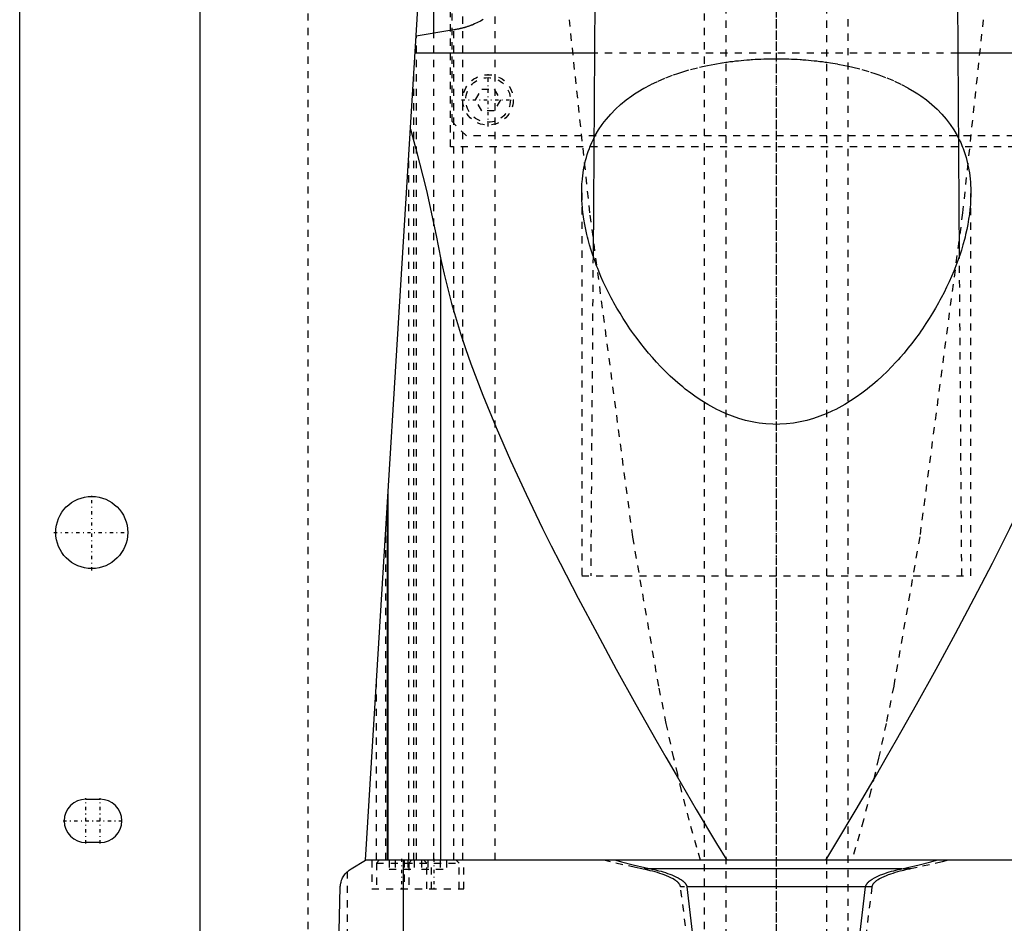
# Model space of a CAD drawing. Extents: x -105 to 105, y -97 to 359.
# Tile 5 of 9: x -105 to 32, y 68 to 194. Entities that reach past the tile are written whole.
import ezdxf

# ---------------------------------------------------------------- set-up
doc = ezdxf.new("R2010")
doc.units = 0
doc.linetypes.add('CENTER', pattern=[1.5, 0.45, -0.5, 0.05, -0.5])
doc.linetypes.add('DASHED', pattern=[2, 1, -1])
for name, color, linetype in [('AM_0', 7, 'CONTINUOUS'), ('AM_3', 7, 'DASHED'), ('AM_7', 7, 'CENTER')]:
    doc.layers.add(name, color=color, linetype=linetype)

msp = doc.modelspace()

# ---------------------------------------------------------------- linework, layer by layer
at = {"layer": 'AM_0', "color": 7, "linetype": 'CONTINUOUS'}
for p, q in [((-105, 21.5), (-105, 311.5)), ((-80, 291.5), (-80, 30)), ((-57, 77.05), (-47, 240)), ((-47.5, 191.75), (-47.5, 200.01)), ((-25.18, 196.5), (-25.43, 160.87)), ((25.43, 160.87), (25.18, 196.5)), ((-44.74, 192.21), (-49.99, 191.33)), ((-25.23, 189), (-50.13, 189)), ((50.13, 189), (25.23, 189)), ((-46.53, 77.05), (-46.53, 160.38)), ((-53.88, 77.05), (-53.88, 127.93)), ((-54, 125.94), (-54, 77.05)), ((-95.82, 85.5), (-93.82, 85.5)), ((-93.82, 79.5), (-95.82, 79.5)), ((-59, 75.85), (-57, 77.05)), ((57, 77.05), (-57, 77.05)), ((-51.74, 16.5), (-51.74, 77.05)), ((17.41, 75.85), (-17.41, 75.85)), ((-62, 16.5), (-60.5, 73.35)), ((12.4, 73.35), (-12.4, 73.35))]:
    msp.add_line(p, q, dxfattribs=at)
for points in [[(-40.69, 193.65, 0), (-41.06, 193.43, 0), (-41.45, 193.22, 0), (-41.86, 193.03, 0), (-42.12, 192.92, 0), (-42.2, 192.89, 0), (-42.28, 192.86, 0), (-42.32, 192.85, 0), (-42.36, 192.84, 0), (-42.43, 192.81, 0), (-42.52, 192.78, 0), (-42.6, 192.75, 0), (-42.68, 192.72, 0), (-42.76, 192.69, 0), (-42.8, 192.68, 0), (-42.85, 192.67, 0), (-42.93, 192.64, 0), (-43.02, 192.61, 0), (-43.06, 192.6, 0), (-43.11, 192.59, 0), (-43.19, 192.56, 0), (-43.28, 192.54, 0), (-43.33, 192.52, 0), (-43.37, 192.51, 0), (-43.46, 192.49, 0), (-43.55, 192.46, 0), (-43.64, 192.44, 0), (-43.74, 192.42, 0), (-43.83, 192.4, 0), (-43.88, 192.39, 0), (-43.92, 192.37, 0), (-44.02, 192.35, 0), (-44.11, 192.33, 0), (-44.21, 192.31, 0), (-44.3, 192.29, 0), (-44.4, 192.27, 0), (-44.45, 192.27, 0), (-44.5, 192.26, 0), (-44.6, 192.24, 0), (-44.69, 192.22, 0), (-44.74, 192.21, 0)], [(-50.78, 178.45, 0), (-50.02, 175.73, 0), (-48.56, 169.92, 0), (-47.19, 163.67, 0), (-46.53, 160.38, 0)], [(-27, 169.6, 0), (-27, 169.81, 0), (-26.99, 170.24, 0), (-26.97, 170.67, 0), (-26.96, 170.89, 0), (-26.94, 171.1, 0), (-26.91, 171.53, 0), (-26.86, 171.96, 0), (-26.8, 172.39, 0), (-26.73, 172.82, 0), (-26.65, 173.25, 0), (-26.61, 173.46, 0), (-26.56, 173.67, 0), (-26.46, 174.1, 0), (-26.34, 174.52, 0), (-26.22, 174.93, 0), (-26.08, 175.35, 0), (-25.93, 175.76, 0), (-25.85, 175.96, 0), (-25.77, 176.16, 0), (-25.6, 176.57, 0), (-25.41, 176.96, 0), (-25.31, 177.16, 0)], [(25.31, 177.16, 0), (25.41, 176.97, 0), (25.6, 176.57, 0), (25.77, 176.17, 0), (25.85, 175.96, 0), (25.93, 175.76, 0), (26.08, 175.35, 0), (26.22, 174.94, 0), (26.34, 174.52, 0), (26.46, 174.1, 0), (26.56, 173.68, 0), (26.61, 173.46, 0), (26.65, 173.25, 0), (26.73, 172.82, 0), (26.8, 172.4, 0), (26.86, 171.97, 0), (26.91, 171.54, 0), (26.94, 171.11, 0), (26.96, 170.89, 0), (26.97, 170.67, 0), (26.99, 170.24, 0), (27, 169.81, 0), (27, 169.6, 0)], [(27, 169.6, 0), (27, 169.28, 0), (26.98, 168.63, 0), (26.94, 167.97, 0), (26.91, 167.64, 0), (26.88, 167.3, 0), (26.8, 166.62, 0), (26.7, 165.94, 0), (26.58, 165.24, 0), (26.44, 164.54, 0), (26.28, 163.83, 0), (26.2, 163.47, 0), (26.11, 163.12, 0), (25.91, 162.4, 0), (25.69, 161.67, 0), (25.46, 160.95, 0), (25.2, 160.22, 0), (24.93, 159.48, 0), (24.78, 159.11, 0), (24.64, 158.75, 0), (24.33, 158.01, 0), (24, 157.28, 0), (23.83, 156.91, 0), (23.65, 156.54, 0), (23.29, 155.81, 0), (22.91, 155.07, 0), (22.72, 154.71, 0), (22.52, 154.34, 0), (22.11, 153.62, 0), (21.68, 152.9, 0), (21.24, 152.18, 0), (20.78, 151.47, 0), (20.31, 150.77, 0), (20.07, 150.42, 0), (19.82, 150.07, 0), (19.32, 149.39, 0), (18.81, 148.71, 0), (18.28, 148.05, 0), (17.74, 147.39, 0), (17.19, 146.75, 0), (16.9, 146.43, 0), (16.61, 146.11, 0), (16.01, 145.47, 0), (15.38, 144.83, 0), (14.72, 144.2, 0), (14.04, 143.58, 0), (13.34, 142.97, 0), (12.98, 142.68, 0), (12.62, 142.38, 0), (11.87, 141.81, 0), (11.1, 141.26, 0), (10.31, 140.74, 0), (9.5, 140.25, 0), (8.67, 139.79, 0), (8.25, 139.57, 0), (7.82, 139.36, 0), (6.95, 138.97, 0), (6.07, 138.62, 0), (5.17, 138.31, 0), (4.26, 138.05, 0), (3.33, 137.83, 0), (2.86, 137.75, 0), (2.39, 137.67, 0), (1.44, 137.56, 0), (0.48, 137.51, 0), (0, 137.5, 0), (-0.48, 137.51, 0), (-1.44, 137.56, 0), (-2.39, 137.67, 0), (-2.86, 137.75, 0), (-3.33, 137.83, 0), (-4.26, 138.05, 0), (-5.17, 138.31, 0), (-6.07, 138.62, 0), (-6.95, 138.97, 0), (-7.82, 139.36, 0), (-8.25, 139.57, 0), (-8.67, 139.79, 0), (-9.5, 140.25, 0), (-10.31, 140.74, 0), (-11.1, 141.26, 0), (-11.87, 141.81, 0), (-12.62, 142.38, 0), (-12.98, 142.68, 0), (-13.34, 142.97, 0), (-14.04, 143.58, 0), (-14.72, 144.2, 0), (-15.38, 144.83, 0), (-16.01, 145.47, 0), (-16.61, 146.11, 0), (-16.9, 146.43, 0), (-17.19, 146.75, 0), (-17.74, 147.39, 0), (-18.28, 148.05, 0), (-18.81, 148.71, 0), (-19.32, 149.39, 0), (-19.82, 150.07, 0), (-20.07, 150.42, 0), (-20.31, 150.77, 0), (-20.78, 151.47, 0), (-21.24, 152.18, 0), (-21.68, 152.9, 0), (-22.11, 153.62, 0), (-22.52, 154.34, 0), (-22.72, 154.71, 0), (-22.91, 155.07, 0), (-23.29, 155.81, 0), (-23.65, 156.54, 0), (-23.83, 156.91, 0), (-24, 157.28, 0), (-24.33, 158.01, 0), (-24.64, 158.75, 0), (-24.78, 159.11, 0), (-24.93, 159.48, 0), (-25.2, 160.22, 0), (-25.46, 160.95, 0), (-25.69, 161.67, 0), (-25.91, 162.4, 0), (-26.11, 163.12, 0), (-26.2, 163.47, 0), (-26.28, 163.83, 0), (-26.44, 164.54, 0), (-26.58, 165.24, 0), (-26.7, 165.94, 0), (-26.8, 166.62, 0), (-26.88, 167.3, 0), (-26.91, 167.64, 0), (-26.94, 167.97, 0), (-26.98, 168.63, 0), (-27, 169.28, 0), (-27, 169.6, 0)], [(-46.53, 160.38, 0), (-46.11, 158.34, 0), (-45.07, 154.24, 0), (-43.83, 150.11, 0), (-43.13, 148.01, 0), (-42.38, 145.88, 0), (-40.73, 141.53, 0), (-38.89, 137.05, 0), (-36.88, 132.47, 0), (-34.72, 127.8, 0), (-32.42, 123.04, 0), (-31.22, 120.64, 0), (-30, 118.23, 0), (-27.48, 113.37, 0), (-24.87, 108.47, 0), (-22.2, 103.56, 0), (-19.47, 98.65, 0), (-16.7, 93.75, 0), (-15.31, 91.32, 0), (-13.91, 88.89, 0), (-11.1, 84.09, 0), (-8.29, 79.37, 0), (-6.87, 77.05, 0)], [(6.87, 77.05, 0), (8.29, 79.37, 0), (11.1, 84.09, 0), (13.91, 88.89, 0), (15.31, 91.32, 0), (16.7, 93.75, 0), (19.47, 98.65, 0), (22.2, 103.56, 0), (24.87, 108.47, 0), (27.48, 113.37, 0), (30, 118.23, 0), (31.22, 120.64, 0), (32.42, 123.04, 0), (34.72, 127.8, 0), (36.88, 132.47, 0), (38.89, 137.05, 0), (40.73, 141.53, 0), (42.38, 145.88, 0), (43.13, 148.01, 0), (43.83, 150.11, 0), (45.07, 154.24, 0), (46.11, 158.34, 0), (46.53, 160.38, 0)], [(-22.25, 77.05, 0), (-21.46, 76.83, 0), (-19.85, 76.41, 0), (-18.23, 76.03, 0), (-17.41, 75.85, 0)], [(17.41, 75.85, 0), (18.23, 76.03, 0), (19.85, 76.41, 0), (21.46, 76.83, 0), (22.25, 77.05, 0)], [(-60.5, 73.35, 0), (-60.5, 73.35, 0), (-60.5, 73.36, 0), (-60.5, 73.37, 0), (-60.5, 73.37, 0), (-60.5, 73.37, 0), (-60.5, 73.38, 0), (-60.5, 73.38, 0), (-60.5, 73.39, 0), (-60.5, 73.39, 0), (-60.5, 73.4, 0), (-60.5, 73.4, 0), (-60.5, 73.4, 0), (-60.5, 73.41, 0), (-60.5, 73.41, 0), (-60.5, 73.43, 0), (-60.5, 73.44, 0), (-60.49, 73.45, 0), (-60.49, 73.48, 0), (-60.49, 73.5, 0), (-60.49, 73.52, 0), (-60.49, 73.54, 0), (-60.49, 73.56, 0), (-60.49, 73.57, 0), (-60.48, 73.57, 0), (-60.48, 73.59, 0), (-60.48, 73.61, 0), (-60.47, 73.65, 0), (-60.47, 73.69, 0), (-60.46, 73.73, 0), (-60.45, 73.79, 0), (-60.44, 73.85, 0), (-60.4, 74.02, 0), (-60.33, 74.26, 0), (-60.29, 74.36, 0), (-60.25, 74.45, 0), (-60.18, 74.6, 0), (-60.11, 74.74, 0), (-59.83, 75.14, 0), (-59.29, 75.66, 0), (-59, 75.85, 0)], [(-17.41, 75.85, 0), (-17.25, 75.82, 0), (-16.93, 75.75, 0), (-16.61, 75.67, 0), (-16.46, 75.63, 0), (-16.3, 75.59, 0), (-15.99, 75.51, 0), (-15.68, 75.41, 0), (-15.38, 75.32, 0), (-15.08, 75.22, 0), (-14.78, 75.11, 0), (-14.64, 75.06, 0), (-14.49, 75, 0), (-14.21, 74.88, 0), (-13.92, 74.75, 0), (-13.62, 74.59, 0), (-13.33, 74.43, 0), (-13.17, 74.32, 0), (-13.13, 74.29, 0), (-13.08, 74.26, 0), (-13.06, 74.24, 0), (-13.04, 74.22, 0), (-12.99, 74.19, 0), (-12.95, 74.16, 0), (-12.93, 74.14, 0), (-12.91, 74.12, 0), (-12.87, 74.09, 0), (-12.83, 74.05, 0), (-12.81, 74.04, 0), (-12.79, 74.02, 0), (-12.75, 73.98, 0), (-12.72, 73.94, 0), (-12.68, 73.9, 0), (-12.65, 73.86, 0), (-12.61, 73.82, 0), (-12.6, 73.8, 0), (-12.58, 73.78, 0), (-12.55, 73.73, 0), (-12.52, 73.68, 0), (-12.49, 73.63, 0), (-12.47, 73.58, 0), (-12.45, 73.53, 0), (-12.44, 73.51, 0), (-12.43, 73.48, 0), (-12.41, 73.43, 0), (-12.41, 73.4, 0), (-12.41, 73.39, 0), (-12.4, 73.38, 0), (-12.4, 73.38, 0), (-12.4, 73.37, 0), (-12.4, 73.36, 0), (-12.4, 73.35, 0), (-12.4, 73.35, 0)], [(12.4, 73.35, 0), (12.4, 73.35, 0), (12.4, 73.36, 0), (12.4, 73.37, 0), (12.4, 73.38, 0), (12.4, 73.38, 0), (12.41, 73.39, 0), (12.41, 73.4, 0), (12.41, 73.43, 0), (12.43, 73.48, 0), (12.44, 73.51, 0), (12.45, 73.53, 0), (12.47, 73.58, 0), (12.49, 73.63, 0), (12.52, 73.68, 0), (12.55, 73.73, 0), (12.58, 73.78, 0), (12.6, 73.8, 0), (12.61, 73.82, 0), (12.65, 73.86, 0), (12.68, 73.9, 0), (12.72, 73.94, 0), (12.75, 73.98, 0), (12.79, 74.02, 0), (12.81, 74.04, 0), (12.83, 74.05, 0), (12.87, 74.09, 0), (12.91, 74.12, 0), (12.93, 74.14, 0), (12.95, 74.16, 0), (12.99, 74.19, 0), (13.04, 74.22, 0), (13.06, 74.24, 0), (13.08, 74.26, 0), (13.13, 74.29, 0), (13.17, 74.32, 0), (13.33, 74.43, 0), (13.62, 74.59, 0), (13.92, 74.75, 0), (14.21, 74.88, 0), (14.49, 75, 0), (14.64, 75.06, 0), (14.78, 75.11, 0), (15.08, 75.22, 0), (15.38, 75.32, 0), (15.68, 75.41, 0), (15.99, 75.51, 0), (16.3, 75.59, 0), (16.46, 75.63, 0), (16.61, 75.67, 0), (16.93, 75.75, 0), (17.25, 75.82, 0), (17.41, 75.85, 0)], [(-12.4, 73.35, 0), (-10.36, 56.04, 0)], [(10.36, 56.04, 0), (12.4, 73.35, 0)]]:
    msp.add_polyline3d(points, dxfattribs=at)
msp.add_circle((-95, 122.5), 5, dxfattribs=at)
for centre, start, end in [((-95.82, 82.5), 90, 270), ((-93.82, 82.5), 270, 90)]:
    msp.add_arc(centre, 3, start, end, dxfattribs=at)
at = {"layer": 'AM_3', "color": 6, "linetype": 'DASHED'}
for p, q in [((-7, 307.5), (-7, -77.5)), ((7, -77.5), (7, 307.5)), ((-65, 292.5), (-65, 37.5)), ((-43.5, 77.05), (-43.5, 247.02)), ((-45.21, 176), (-45.21, 244.67)), ((-45, 179.5), (-45, 245.02)), ((-10, 212.5), (-10, -25.3)), ((10, -25.3), (10, 212.5)), ((-39, 77.05), (-39, 196.08)), ((-49.95, 77.05), (-49.95, 191.34)), ((-47.5, 77.05), (-47.5, 191.75)), ((-44.74, 77.05), (-44.74, 192.21)), ((25.23, 189), (-25.23, 189)), ((-50.31, 77.05), (-50.31, 186.12)), ((-41.73, 182.5), (-40.87, 184)), ((-40.87, 184), (-39.13, 184)), ((-39.13, 184), (-38.27, 182.5)), ((-40.87, 181), (-41.73, 182.5)), ((-38.27, 182.5), (-39.13, 181)), ((-39.13, 181), (-40.87, 181)), ((-43, 177.5), (-45, 179.5)), ((43, 177.5), (-43, 177.5)), ((45.21, 176), (-45.21, 176)), ((-51, 77.05), (-51, 174.82)), ((-27, 169.6), (-27, 116.5)), ((27, 116.5), (27, 169.6)), ((-25.43, 160.87), (-25.75, 116.5)), ((25.75, 116.5), (25.43, 160.87)), ((-54.2, 77.05), (-54.2, 122.75)), ((-27, 116.5), (27, 116.5)), ((-55.5, 77.05), (-55.5, 101.49)), ((-56.15, 77.05), (-56.15, 73.05)), ((-55.1, 77.05), (-55.5, 76.65)), ((-55.5, 76.65), (-55.5, 73.05)), ((-55.5, 76.65), (-44, 76.65)), ((-53.73, 77.05), (-53.73, 75.8)), ((-52.87, 77.05), (-52.87, 75.8)), ((-51.65, 77.05), (-51.65, 73.05)), ((-51.13, 77.05), (-51.13, 75.8)), ((-50.6, 77.05), (-51, 76.65)), ((-51, 76.65), (-51, 73.05)), ((-50.27, 77.05), (-50.27, 75.8)), ((-49.23, 77.05), (-49.23, 75.8)), ((-48.5, 76.65), (-48.9, 77.05)), ((-48.5, 73.05), (-48.5, 76.65)), ((-48.37, 77.05), (-48.37, 75.8)), ((-47.85, 73.05), (-47.85, 77.05)), ((-46.63, 77.05), (-46.63, 75.8)), ((-45.77, 77.05), (-45.77, 75.8)), ((-44, 76.65), (-44.4, 77.05)), ((-44, 73.05), (-44, 76.65)), ((-43.35, 73.05), (-43.35, 77.05)), ((-59.5, 16.5), (-59.5, 75.49)), ((-53.73, 75.8), (-50.27, 75.8)), ((-49.23, 75.8), (-45.77, 75.8)), ((18.65, 75.85), (-18.65, 75.85)), ((-56.15, 73.05), (-43.35, 73.05)), ((13.28, 73.35), (-13.28, 73.35))]:
    msp.add_line(p, q, dxfattribs=at)
for points in [[(-10.49, 77.05, 0), (-11.02, 78.81, 0), (-12.09, 82.59, 0), (-13.15, 86.72, 0), (-13.68, 88.91, 0), (-14.21, 91.19, 0), (-15.26, 96.01, 0), (-16.3, 101.17, 0), (-19.91, 121.9, 0), (-25.86, 166.85, 0), (-28.71, 193.62, 0)], [(28.71, 193.62, 0), (25.86, 166.85, 0), (19.91, 121.9, 0), (16.3, 101.17, 0), (15.26, 96.01, 0), (14.21, 91.19, 0), (13.68, 88.91, 0), (13.15, 86.72, 0), (12.09, 82.59, 0), (11.02, 78.81, 0), (10.49, 77.05, 0)], [(-10.01, 187.18, 0), (-9.52, 187.29, 0), (-8.53, 187.48, 0), (-7.52, 187.65, 0), (-7.01, 187.73, 0)], [(-7.01, 187.73, 0), (-6.81, 187.75, 0), (-6.43, 187.81, 0), (-6.04, 187.85, 0), (-5.85, 187.88, 0), (-5.65, 187.9, 0), (-5.26, 187.94, 0), (-4.87, 187.98, 0), (-4.48, 188.02, 0), (-4.09, 188.05, 0), (-3.7, 188.08, 0), (-3.5, 188.1, 0), (-3.31, 188.11, 0), (-2.92, 188.13, 0), (-2.52, 188.16, 0), (-2.13, 188.17, 0), (-1.74, 188.19, 0), (-1.35, 188.2, 0), (-1.16, 188.21, 0), (-0.97, 188.21, 0), (-0.58, 188.22, 0), (-0.19, 188.22, 0), (0, 188.22, 0)], [(0, 188.22, 0), (0.19, 188.22, 0), (0.58, 188.22, 0), (0.96, 188.21, 0), (1.16, 188.21, 0), (1.35, 188.2, 0), (1.74, 188.19, 0), (2.13, 188.17, 0), (2.52, 188.16, 0), (2.91, 188.14, 0), (3.3, 188.11, 0), (3.5, 188.1, 0), (3.69, 188.08, 0), (4.09, 188.05, 0), (4.48, 188.02, 0), (4.87, 187.98, 0), (5.26, 187.94, 0), (5.65, 187.9, 0), (5.84, 187.88, 0), (6.04, 187.85, 0), (6.43, 187.81, 0), (6.81, 187.75, 0), (7.01, 187.73, 0)], [(7.01, 187.73, 0), (7.52, 187.65, 0), (8.53, 187.48, 0), (9.52, 187.29, 0), (10.01, 187.18, 0)], [(-25.31, 177.16, 0), (-25.11, 177.56, 0), (-24.65, 178.34, 0), (-24.14, 179.1, 0), (-23.87, 179.47, 0), (-23.58, 179.84, 0), (-22.97, 180.54, 0), (-22.31, 181.22, 0), (-21.61, 181.87, 0), (-20.85, 182.49, 0), (-20.06, 183.07, 0), (-19.65, 183.35, 0), (-19.22, 183.62, 0), (-18.34, 184.14, 0), (-17.4, 184.64, 0), (-16.4, 185.12, 0), (-15.34, 185.57, 0), (-14.24, 185.99, 0), (-13.66, 186.18, 0), (-13.08, 186.37, 0), (-11.88, 186.72, 0), (-10.64, 187.04, 0), (-10.01, 187.18, 0)], [(10.01, 187.18, 0), (10.65, 187.04, 0), (11.89, 186.72, 0), (13.09, 186.37, 0), (13.68, 186.18, 0), (14.25, 185.98, 0), (15.35, 185.56, 0), (16.41, 185.12, 0), (17.4, 184.64, 0), (18.33, 184.15, 0), (19.21, 183.63, 0), (19.64, 183.35, 0), (20.06, 183.07, 0), (20.86, 182.49, 0), (21.61, 181.87, 0), (22.32, 181.22, 0), (22.98, 180.54, 0), (23.59, 179.83, 0), (23.87, 179.47, 0), (24.14, 179.1, 0), (24.65, 178.34, 0), (25.11, 177.56, 0), (25.31, 177.16, 0)], [(-18.65, 75.85, 0), (-19.54, 76.03, 0), (-21.29, 76.41, 0), (-23.02, 76.83, 0), (-23.87, 77.05, 0)], [(23.87, 77.05, 0), (23.02, 76.83, 0), (21.29, 76.41, 0), (19.54, 76.03, 0), (18.65, 75.85, 0)], [(-13.28, 73.35, 0), (-13.28, 73.35, 0), (-13.28, 73.36, 0), (-13.28, 73.37, 0), (-13.28, 73.38, 0), (-13.28, 73.38, 0), (-13.28, 73.39, 0), (-13.29, 73.4, 0), (-13.29, 73.41, 0), (-13.29, 73.42, 0), (-13.29, 73.43, 0), (-13.29, 73.43, 0), (-13.29, 73.44, 0), (-13.3, 73.45, 0), (-13.3, 73.46, 0), (-13.3, 73.47, 0), (-13.31, 73.47, 0), (-13.31, 73.48, 0), (-13.31, 73.49, 0), (-13.31, 73.49, 0), (-13.31, 73.5, 0), (-13.32, 73.51, 0), (-13.32, 73.52, 0), (-13.33, 73.54, 0), (-13.35, 73.59, 0), (-13.38, 73.65, 0), (-13.41, 73.7, 0), (-13.45, 73.74, 0), (-13.48, 73.79, 0), (-13.5, 73.81, 0), (-13.52, 73.84, 0), (-13.56, 73.88, 0), (-13.59, 73.92, 0), (-13.63, 73.96, 0), (-13.67, 74, 0), (-13.71, 74.03, 0), (-13.74, 74.05, 0), (-13.76, 74.07, 0), (-13.8, 74.11, 0), (-13.84, 74.14, 0), (-13.87, 74.16, 0), (-13.89, 74.17, 0), (-13.94, 74.21, 0), (-13.98, 74.24, 0), (-14.01, 74.26, 0), (-14.03, 74.27, 0), (-14.08, 74.31, 0), (-14.13, 74.34, 0), (-14.31, 74.44, 0), (-14.62, 74.61, 0), (-14.93, 74.76, 0), (-15.24, 74.89, 0), (-15.54, 75.01, 0), (-15.7, 75.06, 0), (-15.85, 75.12, 0), (-16.17, 75.22, 0), (-16.49, 75.32, 0), (-16.81, 75.42, 0), (-17.14, 75.51, 0), (-17.48, 75.59, 0), (-17.64, 75.63, 0), (-17.81, 75.67, 0), (-18.15, 75.75, 0), (-18.49, 75.82, 0), (-18.65, 75.85, 0)], [(18.65, 75.85, 0), (18.49, 75.82, 0), (18.15, 75.75, 0), (17.81, 75.67, 0), (17.64, 75.63, 0), (17.48, 75.59, 0), (17.14, 75.51, 0), (16.81, 75.42, 0), (16.49, 75.32, 0), (16.17, 75.22, 0), (15.85, 75.12, 0), (15.7, 75.06, 0), (15.54, 75.01, 0), (15.24, 74.89, 0), (14.93, 74.76, 0), (14.62, 74.61, 0), (14.31, 74.44, 0), (14.13, 74.34, 0), (14.08, 74.31, 0), (14.03, 74.27, 0), (14.01, 74.26, 0), (13.98, 74.24, 0), (13.94, 74.21, 0), (13.89, 74.17, 0), (13.87, 74.16, 0), (13.84, 74.14, 0), (13.8, 74.11, 0), (13.76, 74.07, 0), (13.74, 74.05, 0), (13.71, 74.03, 0), (13.67, 74, 0), (13.63, 73.96, 0), (13.59, 73.92, 0), (13.56, 73.88, 0), (13.52, 73.84, 0), (13.5, 73.81, 0), (13.48, 73.79, 0), (13.45, 73.74, 0), (13.41, 73.7, 0), (13.38, 73.65, 0), (13.35, 73.59, 0), (13.33, 73.54, 0), (13.32, 73.52, 0), (13.32, 73.51, 0), (13.31, 73.5, 0), (13.31, 73.49, 0), (13.31, 73.49, 0), (13.31, 73.48, 0), (13.31, 73.47, 0), (13.3, 73.47, 0), (13.3, 73.46, 0), (13.3, 73.45, 0), (13.29, 73.44, 0), (13.29, 73.43, 0), (13.29, 73.43, 0), (13.29, 73.42, 0), (13.29, 73.41, 0), (13.29, 73.4, 0), (13.28, 73.39, 0), (13.28, 73.38, 0), (13.28, 73.38, 0), (13.28, 73.37, 0), (13.28, 73.36, 0), (13.28, 73.35, 0), (13.28, 73.35, 0)], [(-11.09, 56.03, 0), (-13.28, 73.35, 0)], [(13.28, 73.35, 0), (11.09, 56.03, 0)]]:
    msp.add_polyline3d(points, dxfattribs=at)
for radius in [3.5, 3.1]:
    msp.add_circle((-40, 182.5), radius, dxfattribs=at)
at = {"layer": 'AM_7', "color": 4, "linetype": 'CENTER'}
for p, q in [((0, 334.05), (0, -16.93)), ((0, 326.75), (0, -96.75)), ((0, 242.7), (0, -37.19)), ((-40, 178.82), (-40, 186.18)), ((-43.67, 182.5), (-36.33, 182.5)), ((-95, 117.25), (-95, 127.75)), ((-100.25, 122.5), (-89.75, 122.5)), ((-95.82, 79.35), (-95.82, 85.65)), ((-93.82, 79.35), (-93.82, 85.65)), ((-98.97, 82.5), (-90.67, 82.5)), ((-52, 77.25), (-52, 72.85)), ((-47.5, 77.25), (-47.5, 72.85))]:
    msp.add_line(p, q, dxfattribs=at)

doc.saveas('drawing.dxf')
